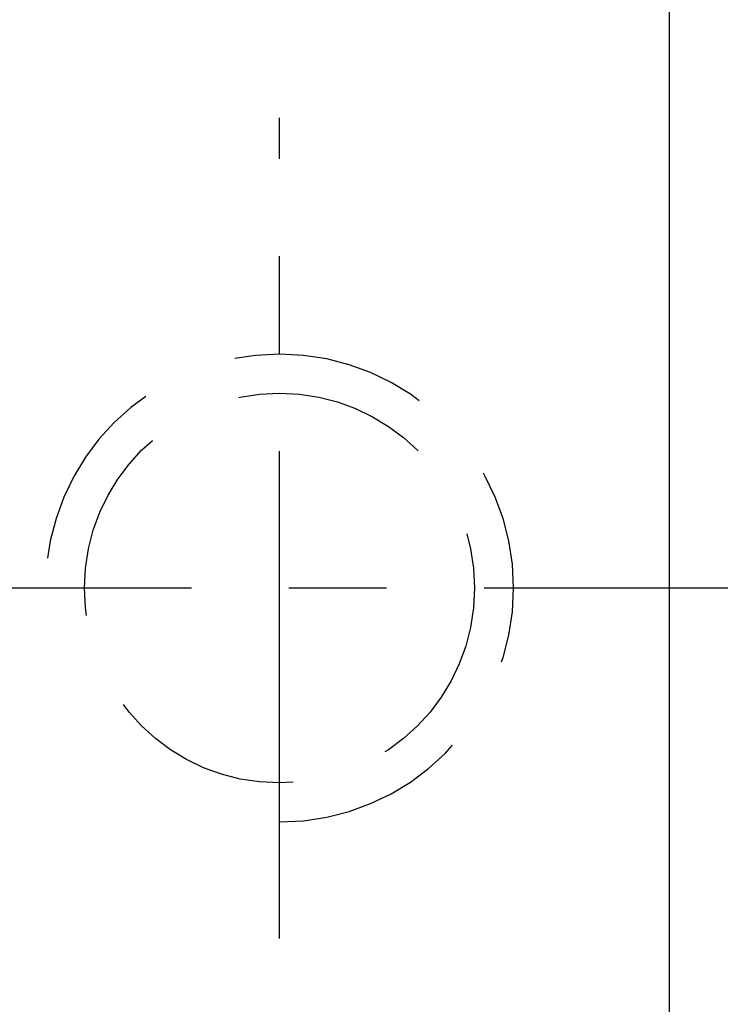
# Model space of a CAD drawing. Extents: x 158 to 713, y 43 to 428.
# Tile 4 of 50: x 654 to 663, y 81 to 93. Entities that reach past the tile are written whole.
import ezdxf

# ---------------------------------------------------------------- set-up
doc = ezdxf.new("R2010")
doc.units = 0
doc.header["$MEASUREMENT"] = 0
for name, pattern in [('CENTER', [2, 1.25, -0.25, 0.25, -0.25]), ('DASHED', [0.75, 0.5, -0.25]), ('HIDDEN', [0.375, 0.25, -0.125])]:
    doc.linetypes.add(name, pattern=pattern)
for name, color, linetype in [('CL', 1, 'CENTER'), ('HID', 2, 'HIDDEN'), ('OUT', 3, 'CONTINUOUS')]:
    doc.layers.add(name, color=color, linetype=linetype)

msp = doc.modelspace()

# ---------------------------------------------------------------- linework, layer by layer
at = {"layer": 'CL', "color": 7, "linetype": 'CENTER', "ltscale": 5}
for p, q in [((657.424, 81.593), (657.424, 92.118)), ((706.295, 86.086), (648.862, 86.086))]:
    msp.add_line(p, q, dxfattribs=at)
at = {"layer": 'HID', "color": 7, "linetype": 'DASHED', "ltscale": 5}
msp.add_circle((657.424, 86.086), 2.5, dxfattribs=at)
msp.add_arc((657.424, 86.086), 3, 270, 180, dxfattribs=at)
at = {"layer": 'OUT', "color": 7, "linetype": 'Continuous', "ltscale": 5}
msp.add_line((662.424, 58.086), (662.424, 114.086), dxfattribs=at)

doc.saveas('drawing.dxf')
